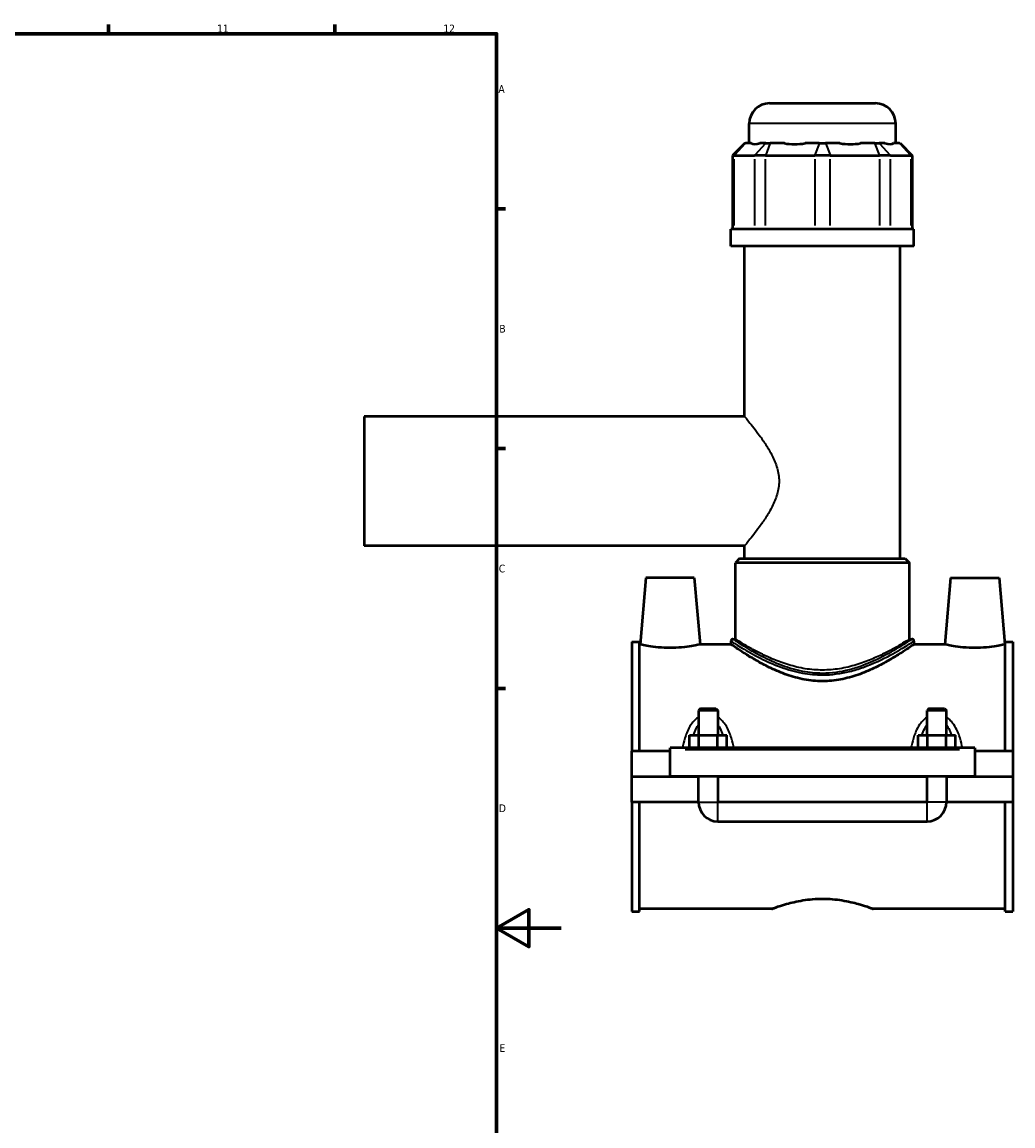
# Model space of a CAD drawing. Header units: millimetres. Extents: x -260 to 981, y -122 to 1134.
# Tile 5 of 7: x 674 to 981, y 236 to 578. Entities that reach past the tile are written whole.
import ezdxf

# ---------------------------------------------------------------- set-up
doc = ezdxf.new("R2010")
doc.units = ezdxf.units.MM
for name, color, linetype, lineweight in [('Border (ANSI)', 7, 'Continuous', 70), ('Visible (ANSI)', 7, 'Continuous', 50), ('Visible Narrow (ANSI)', 7, 'Continuous', 35)]:
    doc.layers.add(name, color=color, linetype=linetype, lineweight=lineweight)
doc.styles.add('Note Text (ANSI)', font='tahoma.ttf')

# ---------------------------------------------------------------- blocks, each defined once
blk = doc.blocks.new('Borders Default Border')
at = {"layer": 'Border (ANSI)'}
for p, q in [((700.83, 574), (700.83, 576.8)), ((770.92, 574), (770.92, 576.8)), ((821, 519.75), (823.8, 519.75)), ((821, 445.5), (823.8, 445.5)), ((821, 371.25), (823.8, 371.25))]:
    blk.add_line(p, q, dxfattribs=at)
at = {"layer": 'Border (ANSI)', "flags": 128}
for points in [[(20, 20), (20, 574), (821, 574), (821, 20), (20, 20)], [(841, 297), (821, 297), (831, 302.77), (831, 291.23), (821, 297)]]:
    blk.add_lwpolyline(points, dxfattribs=at)
at = {"layer": 'Border (ANSI)', "color": 5, "true_color": 0x0000ff, "char_height": 2.4, "attachment_point": 7, "style": 'Note Text (ANSI)'}
for s, insert in [('11', (734.43, 574.4)), ('12', (804.52, 574.4)), ('A', (821.58, 555.68)), ('B', (821.87, 481.43)), ('C', (821.71, 407.13)), ('D', (821.72, 332.93)), ('E', (821.91, 258.68))]:
    blk.add_mtext(s, dxfattribs=dict(at, insert=insert))

msp = doc.modelspace()

# ---------------------------------------------------------------- linework, layer by layer
at = {"layer": 'Visible (ANSI)'}
for p, q in [((905.57, 552.44), (938.33, 552.44)), ((899.27, 540.05), (899.27, 546.14)), ((944.63, 540.05), (944.63, 546.14)), ((897.9, 540.05), (894.12, 536.27)), ((897.9, 540.05), (898.09, 540.05)), ((899.91, 540.05), (898.09, 540.05)), ((904.39, 540.05), (902.57, 540.05)), ((904.39, 540.05), (905.76, 540.05)), ((910.16, 540.05), (905.76, 540.05)), ((920.98, 540.05), (916.58, 540.05)), ((920.98, 540.05), (922.91, 540.05)), ((927.31, 540.05), (922.91, 540.05)), ((938.14, 540.05), (933.74, 540.05)), ((938.14, 540.05), (939.5, 540.05)), ((941.32, 540.05), (939.5, 540.05)), ((945.81, 540.05), (943.98, 540.05)), ((945.81, 540.05), (946, 540.05)), ((946, 540.05), (949.78, 536.27)), ((894.6, 536.27), (894.12, 536.27)), ((894.12, 536.27), (894.12, 513.5)), ((894.6, 536.27), (900.9, 536.27)), ((904.31, 536.27), (900.9, 536.27)), ((904.31, 536.27), (919.54, 536.27)), ((924.36, 536.27), (919.54, 536.27)), ((924.36, 536.27), (939.58, 536.27)), ((942.99, 536.27), (939.58, 536.27)), ((942.99, 536.27), (949.3, 536.27)), ((949.78, 536.27), (949.3, 536.27)), ((949.78, 536.27), (949.78, 513.5)), ((950.3, 513.5), (893.6, 513.5)), ((893.6, 508.19), (893.6, 513.5)), ((950.3, 508.19), (950.3, 513.5)), ((950.3, 508.19), (893.6, 508.19)), ((897.85, 455.44), (897.85, 508.19)), ((946.05, 411.44), (946.05, 508.19)), ((779.95, 455.44), (779.95, 415.44)), ((897.85, 455.44), (779.95, 455.44)), ((897.85, 415.44), (779.95, 415.44)), ((897.85, 411.44), (897.85, 415.44)), ((896.28, 411.44), (895.02, 410.18)), ((896.28, 411.44), (947.62, 411.44)), ((947.62, 411.44), (948.88, 410.18)), ((948.88, 410.18), (895.02, 410.18)), ((895.02, 386.52), (895.02, 410.18)), ((948.88, 386.52), (948.88, 410.18)), ((867.25, 405.44), (865.45, 384.89)), ((882.25, 405.44), (867.25, 405.44)), ((882.25, 405.44), (884.05, 384.89)), ((961.65, 405.44), (959.85, 384.89)), ((961.65, 405.44), (976.65, 405.44)), ((976.65, 405.44), (978.45, 384.89)), ((894.23, 386.52), (895.02, 386.52)), ((948.88, 386.52), (949.67, 386.52)), ((862.95, 385.71), (862.95, 351.81)), ((862.95, 385.71), (865.31, 385.71)), ((865.31, 351.81), (865.31, 385.71)), ((865.45, 384.89), (865.31, 384.89)), ((893.6, 384.89), (884.05, 384.89)), ((893.6, 385.89), (893.6, 384.89)), ((950.3, 385.89), (950.3, 384.89)), ((959.85, 384.89), (950.3, 384.89)), ((978.59, 384.89), (978.45, 384.89)), ((978.59, 351.81), (978.59, 385.71)), ((978.59, 385.71), (980.95, 385.71)), ((980.95, 385.71), (980.95, 351.81)), ((884.15, 364.99), (883.55, 364.39)), ((889.55, 364.39), (883.55, 364.39)), ((883.55, 364.39), (883.55, 356.81)), ((884.15, 364.99), (888.95, 364.99)), ((888.95, 364.99), (889.55, 364.39)), ((889.55, 364.39), (889.55, 356.81)), ((954.95, 364.99), (954.35, 364.39)), ((960.35, 364.39), (954.35, 364.39)), ((954.35, 356.81), (954.35, 364.39)), ((954.95, 364.99), (959.75, 364.99)), ((959.75, 364.99), (960.35, 364.39)), ((960.35, 356.81), (960.35, 364.39)), ((880.77, 352.81), (880.77, 356.81)), ((880.77, 356.81), (883.66, 356.81)), ((883.66, 352.81), (883.66, 356.81)), ((883.66, 356.81), (889.43, 356.81)), ((889.43, 352.81), (889.43, 356.81)), ((889.43, 356.81), (892.32, 356.81)), ((892.32, 352.81), (892.32, 356.81)), ((951.57, 352.81), (951.57, 356.81)), ((951.57, 356.81), (954.46, 356.81)), ((954.46, 352.81), (954.46, 356.81)), ((954.46, 356.81), (960.23, 356.81)), ((960.23, 352.81), (960.23, 356.81)), ((960.23, 356.81), (963.12, 356.81)), ((963.12, 352.81), (963.12, 356.81)), ((874.75, 352.31), (874.75, 352.81)), ((969.15, 352.81), (874.75, 352.81)), ((874.75, 343.99), (874.75, 352.31)), ((969.15, 352.81), (969.15, 352.31)), ((969.15, 352.31), (969.15, 343.99)), ((874.75, 351.81), (862.95, 351.81)), ((862.95, 343.99), (862.95, 351.81)), ((980.95, 351.81), (969.15, 351.81)), ((980.95, 351.81), (980.95, 343.99)), ((862.95, 343.99), (874.75, 343.99)), ((862.95, 336.06), (862.95, 343.89)), ((883.55, 343.89), (862.95, 343.89)), ((969.15, 343.99), (874.75, 343.99)), ((883.55, 343.99), (883.55, 343.89)), ((883.55, 336.06), (883.55, 343.89)), ((889.55, 343.99), (889.55, 343.89)), ((954.35, 343.89), (889.55, 343.89)), ((889.55, 343.89), (889.55, 336.06)), ((954.35, 343.89), (954.35, 343.99)), ((954.35, 336.06), (954.35, 343.89)), ((960.35, 343.89), (960.35, 343.99)), ((980.95, 343.89), (960.35, 343.89)), ((960.35, 343.89), (960.35, 336.06)), ((969.15, 343.99), (980.95, 343.99)), ((980.95, 343.89), (980.95, 336.06)), ((883.55, 336.06), (862.95, 336.06)), ((862.95, 336.06), (862.95, 302.17)), ((865.31, 302.17), (865.31, 336.06)), ((954.35, 336.06), (889.55, 336.06)), ((980.95, 336.06), (960.35, 336.06)), ((978.59, 302.17), (978.59, 336.06)), ((980.95, 336.06), (980.95, 302.17)), ((889.55, 330.06), (954.35, 330.06)), ((862.95, 302.17), (865.31, 302.17)), ((906.27, 302.99), (865.31, 302.99)), ((978.59, 302.99), (937.63, 302.99)), ((978.59, 302.17), (980.95, 302.17))]:
    msp.add_line(p, q, dxfattribs=at)
for centre, radius, start, end in [((905.57, 546.14), 6.3, 90, 180), ((938.33, 546.14), 6.3, 0, 90), ((894.23, 385.89), 0.63, 90, 180), ((949.67, 385.89), 0.63, 0, 90), ((889.55, 336.06), 6, 180, 270), ((954.35, 336.06), 6, 270, 0)]:
    msp.add_arc(centre, radius, start, end, dxfattribs=at)
for major_axis, ratio, start_param, end_param in [((-22.24, -22.24), 0.198912, 0.042463, 0.350237), ((18.86, 18.86), 0.668179, 3.576754, 3.884528), ((-18.86, 18.86), 0.668179, 2.398657, 2.706431), ((-22.24, 22.24), 0.198912, 2.791356, 3.09913)]:
    msp.add_ellipse((921.95, 562.46), major_axis=major_axis, ratio=ratio, start_param=start_param, end_param=end_param, dxfattribs=at)
for points, knots in [([(874.75, 383.79), (873.57, 383.79), (872.31, 383.85), (870.02, 384.06), (868.97, 384.21), (867.33, 384.48), (866.62, 384.63), (865.68, 384.83), (865.45, 384.89), (865.45, 384.89)], [2.82725, 2.82725, 2.82725, 2.82725, 3.181103, 3.181103, 3.534956, 3.534956, 3.887915, 3.887915, 4.240875, 4.240875, 4.240875, 4.240875]), ([(884.05, 384.89), (884.05, 384.89), (883.81, 384.83), (882.87, 384.63), (882.16, 384.48), (880.52, 384.21), (879.48, 384.06), (877.18, 383.85), (875.93, 383.79), (874.75, 383.79)], [7.068125, 7.068125, 7.068125, 7.068125, 7.421084, 7.421084, 7.774044, 7.774044, 8.127897, 8.127897, 8.48175, 8.48175, 8.48175, 8.48175]), ([(921.95, 373.49), (920.07, 373.49), (918.17, 373.67), (914.46, 374.37), (912.64, 374.88), (909.19, 376.08), (907.55, 376.78), (904.52, 378.22), (903.13, 378.95), (900.69, 380.33), (899.53, 381.02), (897.47, 382.3), (896.57, 382.89), (895.1, 383.86), (894.53, 384.24), (893.78, 384.76), (893.6, 384.89), (893.6, 384.89)], [0, 0, 0, 0, 0.562373, 0.562373, 1.124745, 1.124745, 1.687118, 1.687118, 2.249491, 2.249491, 2.804303, 2.804303, 3.359116, 3.359116, 3.913928, 3.913928, 4.468741, 4.468741, 4.468741, 4.468741]), ([(950.3, 384.89), (950.3, 384.89), (950.11, 384.76), (949.36, 384.24), (948.8, 383.86), (947.33, 382.89), (946.42, 382.3), (944.36, 381.02), (943.21, 380.33), (940.76, 378.95), (939.37, 378.22), (936.35, 376.78), (934.71, 376.08), (931.25, 374.88), (929.44, 374.37), (925.72, 373.67), (923.82, 373.49), (921.95, 373.49)], [13.406223, 13.406223, 13.406223, 13.406223, 13.961035, 13.961035, 14.515848, 14.515848, 15.07066, 15.07066, 15.625473, 15.625473, 16.187845, 16.187845, 16.750218, 16.750218, 17.312591, 17.312591, 17.874964, 17.874964, 17.874964, 17.874964]), ([(969.15, 383.79), (967.97, 383.79), (966.71, 383.85), (964.42, 384.06), (963.37, 384.21), (961.73, 384.48), (961.02, 384.63), (960.08, 384.83), (959.85, 384.89), (959.85, 384.89)], [0, 0, 0, 0, 0.353853, 0.353853, 0.707706, 0.707706, 1.060665, 1.060665, 1.413625, 1.413625, 1.413625, 1.413625]), ([(978.45, 384.89), (978.45, 384.89), (978.21, 384.83), (977.27, 384.63), (976.56, 384.48), (974.92, 384.21), (973.88, 384.06), (971.58, 383.85), (970.33, 383.79), (969.15, 383.79)], [4.240875, 4.240875, 4.240875, 4.240875, 4.593835, 4.593835, 4.946794, 4.946794, 5.300647, 5.300647, 5.6545, 5.6545, 5.6545, 5.6545]), ([(906.27, 302.99), (906.27, 302.99), (906.36, 303.02), (906.77, 303.18), (907.07, 303.29), (908.28, 303.72), (909.48, 304.13), (912.24, 304.9), (913.99, 305.33), (916.88, 305.78), (917.89, 305.9), (919.93, 306.07), (920.95, 306.11), (921.95, 306.11)], [7.1678, 7.1678, 7.1678, 7.1678, 7.466333, 7.466333, 7.764867, 7.764867, 8.361933, 8.361933, 8.9595, 8.9595, 9.258283, 9.258283, 9.557067, 9.557067, 9.557067, 9.557067]), ([(921.95, 306.11), (922.94, 306.11), (923.97, 306.07), (926, 305.9), (927.01, 305.78), (929.9, 305.33), (931.65, 304.9), (934.42, 304.13), (935.62, 303.72), (936.82, 303.29), (937.13, 303.18), (937.53, 303.02), (937.63, 302.99), (937.63, 302.99)], [0, 0, 0, 0, 0.298783, 0.298783, 0.597567, 0.597567, 1.195134, 1.195134, 1.7922, 1.7922, 2.090734, 2.090734, 2.389267, 2.389267, 2.389267, 2.389267])]:
    msp.add_open_spline(points, degree=3, knots=knots, dxfattribs=at)
at = {"layer": 'Visible Narrow (ANSI)'}
for p, q in [((944.35, 546.14), (899.55, 546.14)), ((897.91, 539.86), (894.77, 536.46)), ((904.22, 539.86), (901.08, 536.46)), ((905.69, 539.86), (904.38, 536.46)), ((920.91, 539.86), (919.61, 536.46)), ((922.98, 539.86), (924.29, 536.46)), ((938.21, 539.86), (939.51, 536.46)), ((939.68, 539.86), (942.82, 536.46)), ((945.98, 539.86), (949.12, 536.46)), ((894.6, 514.64), (894.6, 535.13)), ((900.9, 535.13), (900.9, 514.64)), ((904.31, 514.64), (904.31, 535.13)), ((919.54, 535.13), (919.54, 514.64)), ((924.36, 514.64), (924.36, 535.13)), ((939.58, 535.13), (939.58, 514.64)), ((942.99, 514.64), (942.99, 535.13)), ((949.3, 535.13), (949.3, 514.64)), ((879.47, 352.31), (964.43, 352.31)), ((883.58, 336.06), (889.51, 336.06)), ((889.55, 330.1), (889.55, 336.02)), ((954.35, 330.1), (954.35, 336.02)), ((960.31, 336.06), (954.38, 336.06))]:
    msp.add_line(p, q, dxfattribs=at)
msp.add_ellipse((921.95, 375.43), major_axis=(0, 0.63), ratio=0.00017, start_param=4.754844, end_param=5.519032, dxfattribs=at)
for points, knots in [([(897.85, 455.44), (897.85, 455.44), (897.96, 455.3), (898.41, 454.76), (898.75, 454.35), (899.59, 453.3), (900.1, 452.66), (901.22, 451.22), (901.83, 450.42), (903.07, 448.71), (903.75, 447.73), (905.11, 445.61), (905.78, 444.47), (906.99, 442.07), (907.53, 440.81), (908.29, 438.18), (908.51, 436.82), (908.51, 435.44)], [9.781695, 9.781695, 9.781695, 9.781695, 10.181045, 10.181045, 10.580396, 10.580396, 10.979747, 10.979747, 11.379097, 11.379097, 11.794888, 11.794888, 12.210678, 12.210678, 12.626469, 12.626469, 13.04226, 13.04226, 13.04226, 13.04226]), ([(908.51, 435.44), (908.51, 434.05), (908.29, 432.69), (907.53, 430.07), (906.99, 428.8), (905.78, 426.4), (905.11, 425.26), (903.75, 423.14), (903.07, 422.17), (901.83, 420.46), (901.22, 419.65), (900.1, 418.21), (899.59, 417.57), (898.75, 416.52), (898.41, 416.11), (897.96, 415.57), (897.85, 415.44), (897.85, 415.44)], [0, 0, 0, 0, 0.415791, 0.415791, 0.831581, 0.831581, 1.247372, 1.247372, 1.663162, 1.663162, 2.062513, 2.062513, 2.461864, 2.461864, 2.861214, 2.861214, 3.260565, 3.260565, 3.260565, 3.260565]), ([(921.95, 375.91), (919.9, 375.91), (917.85, 376.12), (913.62, 376.93), (911.46, 377.58), (907.15, 379.19), (905.04, 380.18), (900.97, 382.3), (899.09, 383.42), (896.13, 385.26), (895.08, 385.96), (894.34, 386.45), (894.23, 386.52), (894.23, 386.52)], [8.897244, 8.897244, 8.897244, 8.897244, 9.50453, 9.50453, 10.204892, 10.204892, 11.010602, 11.010602, 11.957015, 11.957015, 12.914163, 12.914163, 13.346322, 13.346322, 13.346322, 13.346322]), ([(921.95, 376.93), (920.19, 376.93), (918.4, 377.07), (914.87, 377.63), (913.14, 378.05), (909.85, 379.04), (908.29, 379.62), (905.4, 380.82), (904.08, 381.44), (901.74, 382.61), (900.64, 383.2), (898.68, 384.3), (897.82, 384.8), (896.43, 385.64), (895.89, 385.97), (895.19, 386.42), (895.02, 386.52), (895.02, 386.52)], [0, 0, 0, 0, 0.527823, 0.527823, 1.055646, 1.055646, 1.58347, 1.58347, 2.111293, 2.111293, 2.63469, 2.63469, 3.158087, 3.158087, 3.681485, 3.681485, 4.204882, 4.204882, 4.204882, 4.204882]), ([(949.67, 386.52), (949.67, 386.52), (949.64, 386.51), (949.37, 386.33), (948.69, 385.86), (946.36, 384.38), (944.62, 383.28), (940.17, 380.82), (937.4, 379.42), (932.97, 377.78), (931.6, 377.35), (927.57, 376.31), (924.77, 375.91), (921.95, 375.91)], [22.243568, 22.243568, 22.243568, 22.243568, 22.447024, 22.447024, 23.317, 23.317, 24.315063, 24.315063, 25.405239, 25.405239, 25.858465, 25.858465, 26.691732, 26.691732, 26.691732, 26.691732]), ([(948.88, 386.52), (948.88, 386.52), (948.71, 386.42), (948, 385.97), (947.47, 385.64), (946.07, 384.8), (945.22, 384.3), (943.26, 383.2), (942.16, 382.61), (939.82, 381.44), (938.5, 380.82), (935.61, 379.62), (934.04, 379.04), (930.75, 378.05), (929.02, 377.63), (925.5, 377.07), (923.71, 376.93), (921.95, 376.93)], [12.614645, 12.614645, 12.614645, 12.614645, 13.138042, 13.138042, 13.661439, 13.661439, 14.184837, 14.184837, 14.708234, 14.708234, 15.236057, 15.236057, 15.76388, 15.76388, 16.291704, 16.291704, 16.819527, 16.819527, 16.819527, 16.819527]), ([(893.6, 385.89), (893.6, 385.89), (893.72, 385.82), (894.47, 385.34), (895.55, 384.64), (898.57, 382.84), (900.49, 381.73), (904.66, 379.65), (906.81, 378.67), (911.22, 377.08), (913.43, 376.44), (917.76, 375.64), (919.86, 375.43), (921.95, 375.43)], [-13.346322, -13.346322, -13.346322, -13.346322, -12.914163, -12.914163, -11.957015, -11.957015, -11.010602, -11.010602, -10.204892, -10.204892, -9.50453, -9.50453, -8.897244, -8.897244, -8.897244, -8.897244]), ([(921.95, 375.43), (924.83, 375.43), (927.7, 375.83), (931.82, 376.85), (933.22, 377.28), (937.75, 378.9), (940.59, 380.27), (945.13, 382.7), (946.92, 383.78), (949.29, 385.24), (950, 385.7), (950.27, 385.88), (950.3, 385.89), (950.3, 385.89)], [-26.691732, -26.691732, -26.691732, -26.691732, -25.858465, -25.858465, -25.405239, -25.405239, -24.315063, -24.315063, -23.317, -23.317, -22.447024, -22.447024, -22.243568, -22.243568, -22.243568, -22.243568]), ([(883.55, 362.31), (883.22, 362.11), (882.92, 361.87), (882.26, 361.28), (881.92, 360.92), (881.11, 359.88), (880.69, 359.17), (880.04, 357.84), (879.8, 357.24), (879.23, 355.6), (878.96, 354.54), (878.69, 353.25), (878.65, 353.03), (878.61, 352.81)], [-1.438779, -1.438779, -1.438779, -1.438779, -1.322524, -1.322524, -1.171719, -1.171719, -0.925588, -0.925588, -0.733218, -0.733218, -0.419338, -0.419338, -0.356042, -0.356042, -0.356042, -0.356042]), ([(881.99, 356.81), (882.05, 356.98), (882.11, 357.15), (882.42, 358), (882.72, 358.65), (883.22, 359.49), (883.38, 359.73), (883.55, 359.95)], [0.8668351, 0.8668351, 0.8668351, 0.8668351, 0.9255881, 0.9255881, 1.1717187, 1.1717187, 1.2744663, 1.2744663, 1.2744663, 1.2744663]), ([(894.49, 352.81), (894.45, 353.03), (894.4, 353.25), (894.14, 354.54), (893.87, 355.6), (893.3, 357.24), (893.05, 357.84), (892.41, 359.17), (891.98, 359.88), (891.17, 360.92), (890.83, 361.28), (890.18, 361.87), (889.87, 362.11), (889.55, 362.31)], [-3.159152, -3.159152, -3.159152, -3.159152, -3.095857, -3.095857, -2.781976, -2.781976, -2.589606, -2.589606, -2.343476, -2.343476, -2.192671, -2.192671, -2.076415, -2.076415, -2.076415, -2.076415]), ([(889.55, 359.95), (889.72, 359.73), (889.87, 359.49), (890.38, 358.65), (890.67, 358), (890.99, 357.15), (891.05, 356.98), (891.1, 356.81)], [2.2407282, 2.2407282, 2.2407282, 2.2407282, 2.3434758, 2.3434758, 2.5896064, 2.5896064, 2.6483594, 2.6483594, 2.6483594, 2.6483594]), ([(954.35, 362.31), (954.02, 362.11), (953.72, 361.87), (953.06, 361.28), (952.72, 360.92), (951.91, 359.88), (951.49, 359.17), (950.84, 357.84), (950.6, 357.24), (950.03, 355.6), (949.76, 354.54), (949.49, 353.25), (949.45, 353.03), (949.41, 352.81)], [-1.438843, -1.438843, -1.438843, -1.438843, -1.322584, -1.322584, -1.171777, -1.171777, -0.925645, -0.925645, -0.733273, -0.733273, -0.419389, -0.419389, -0.356106, -0.356106, -0.356106, -0.356106]), ([(952.79, 356.81), (952.85, 356.98), (952.91, 357.15), (953.22, 358), (953.52, 358.65), (954.02, 359.49), (954.18, 359.73), (954.35, 359.95)], [0.8668991, 0.8668991, 0.8668991, 0.8668991, 0.9256447, 0.9256447, 1.1717774, 1.1717774, 1.2745303, 1.2745303, 1.2745303, 1.2745303]), ([(965.29, 352.81), (965.25, 353.03), (965.2, 353.25), (964.94, 354.54), (964.67, 355.6), (964.1, 357.24), (963.85, 357.84), (963.21, 359.17), (962.78, 359.88), (961.97, 360.92), (961.63, 361.28), (960.98, 361.87), (960.67, 362.11), (960.35, 362.31)], [-3.159216, -3.159216, -3.159216, -3.159216, -3.095933, -3.095933, -2.78205, -2.78205, -2.589678, -2.589678, -2.343545, -2.343545, -2.192739, -2.192739, -2.076479, -2.076479, -2.076479, -2.076479]), ([(960.35, 359.95), (960.52, 359.73), (960.67, 359.49), (961.18, 358.65), (961.47, 358), (961.79, 357.15), (961.85, 356.98), (961.9, 356.81)], [2.2407922, 2.2407922, 2.2407922, 2.2407922, 2.3435451, 2.3435451, 2.5896777, 2.5896777, 2.6484234, 2.6484234, 2.6484234, 2.6484234])]:
    msp.add_open_spline(points, degree=3, knots=knots, dxfattribs=at)

# ---------------------------------------------------------------- block references
msp.add_blockref('Borders Default Border', (0, 0))

doc.saveas('drawing.dxf')
